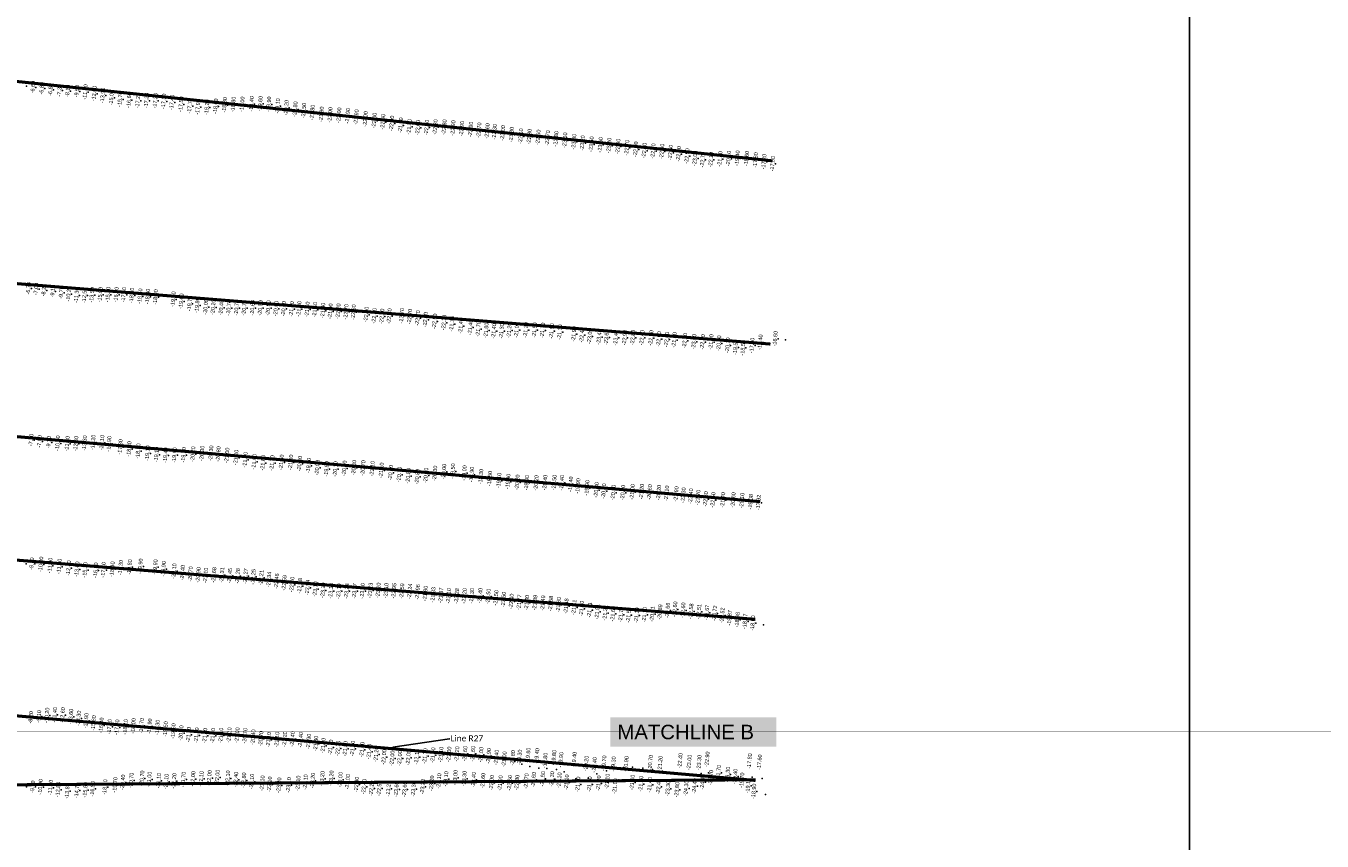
# Model space of a CAD drawing. Header units: feet. Extents: x 850675 to 1077306, y 463961 to 606658.
# Tile 75 of 77: x 946158 to 950437, y 589258 to 591950. Entities that reach past the tile are written whole.
import ezdxf
from ezdxf import colors
from ezdxf.entities.mleader import LeaderData, LeaderLine
from ezdxf.enums import TextEntityAlignment as Align
from ezdxf.math import Vec2, Vec3

# ---------------------------------------------------------------- set-up
doc = ezdxf.new("R2010")
doc.units = ezdxf.units.FT
doc.header["$MEASUREMENT"] = 0
doc.header["$XCLIPFRAME"] = 0
doc.header["$PDSIZE"] = 100
doc.linetypes.add('DASHED', pattern=[0.75, 0.5, -0.25])
for name, color, linetype in [('ELEV8', 7, 'Continuous'), ('MATCHLINE', 7, 'DASHED'), ('Plan', 150, 'Continuous'), ('POINTS8', 7, 'Continuous'), ('TB VIEWPORT', 7, 'Continuous'), ('Text', 255, 'Continuous')]:
    doc.layers.add(name, color=color, linetype=linetype)
doc.layers.add('MrSID', color=251, linetype='Continuous', transparency=0.2)
doc.styles.add('Legend', font='calibri.ttf')
doc.styles.add('MM-STANDARD', font='txt', dxfattribs={"height": 1})
doc.styles.get("Standard").update_dxf_attribs({"font": 'simplex.shx'})
picture_1 = doc.add_image_def('image7.sid', size_in_pixel=(6310, 6971))
picture_2 = doc.add_image_def('image11.jpg', size_in_pixel=(1570, 944))

msp = doc.modelspace()

# ---------------------------------------------------------------- linework, layer by layer
at = {"layer": 'MATCHLINE', "color": 1, "const_width": 1, "flags": 128}
msp.add_lwpolyline([(963828.314, 589618.3068), (899094.3378, 589618.3068)], dxfattribs=at)
at = {"layer": 'Plan', "const_width": 10}
for points in [[(945620.83, 591820.2), (948623.0701, 591504.6486)], [(945625.51, 591139.41), (948616.208, 590899.4368)], [(945592.69, 590640.48), (948581.9725, 590378.9511)], [(945565.76, 590230.86), (948566.1122, 589990.1121)], [(945566.5, 589720.46), (948566.8965, 589457.9587)], [(945566.92, 589440.04), (948566.8931, 589460.2307)]]:
    msp.add_lwpolyline(points, dxfattribs=at)
at = {"layer": 'POINTS8', "color": 250, "linetype": 'Continuous', "lineweight": 0, "transparency": 33554687}
for p in [(946159.67, 591751.16, -6.3), (946190.99, 591747.35, -6.6), (946219.95, 591743.27, -6.8), (946248.97, 591739.37, -6.8), (946278.61, 591736.79, -7.3), (946305.38, 591735.11, -8.1), (946335.83, 591734.16, -9.5), (946363.54, 591731.5, -11), (946392.92, 591726.44, -12.6), (946421.07, 591720.05, -13.9), (946450.12, 591712.61, -15), (946478.33, 591707.57, -15.7), (946507.94, 591704.54, -16.6), (946537.03, 591702.86, -17.2), (946565.42, 591703.21, -17.2), (946594.6, 591702.51, -17.2), (946622.48, 591700.58, -17.3), (946649.59, 591696.91, -17.4), (946679.64, 591691.03, -17.5), (946708.53, 591685.58, -17.7), (946735.58, 591681.87, -17.9), (946764.81, 591681.31, -18.2), (946793.95, 591684.35, -18.6), (946823.4, 591688.8, -18.8), (946852.12, 591690.46, -18.8), (946881.47, 591690.85, -19), (946912.27, 591692.23, -19.4), (946941.11, 591692.95, -19.6), (946969.36, 591690.92, -19.9), (946998.55, 591684.89, -20.1), (947027.38, 591679.7, -20.2), (947056.48, 591674.76, -20.8), (947084.97, 591670.14, -21.5), (947113.28, 591663.92, -21.8), (947143.19, 591657.71, -21.9), (947171.92, 591655.74, -22), (947201.39, 591654.77, -22), (947229.9, 591652.79, -21.9), (947258.33, 591648.54, -21.9), (947288.41, 591642.35, -22), (947317.73, 591637.25, -22), (947346.19, 591632.89, -22), (947375.31, 591627.91, -22), (947404.57, 591621.71, -21.9), (947433.01, 591616.5, -21.9), (947461.51, 591613.94, -22), (947490.38, 591614.27, -22.1), (947519.13, 591615.57, -22.3), (947548.89, 591615.39, -22.8), (947577.9, 591612.49, -22.9), (947606.51, 591610.16, -22.9), (947635.89, 591607.93, -22.9), (947663.35, 591605.33, -22.7), (947690.66, 591602.81, -22.6), (947714.68, 591599.96, -22.3), (947741.89, 591596.01, -22), (947770.54, 591590.71, -21.8), (947801.48, 591585.58, -22.1), (947829.49, 591584.16, -22.3), (947858.79, 591581.69, -22.5), (947889.75, 591579.31, -22.7), (947917.95, 591576.77, -22.8), (947947.04, 591572.26, -23.1), (947976.89, 591566.96, -23.3), (948005.02, 591562.68, -23.2), (948034.51, 591559.17, -23.5), (948064.16, 591557, -23.6), (948092.89, 591554.62, -23.2), (948122.25, 591551.59, -22.9), (948151.82, 591547.19, -22.7), (948180.98, 591542.34, -22.9), (948209.17, 591538.19, -22.9), (948238.44, 591536.37, -22.7), (948267.32, 591535.12, -22.4), (948295.62, 591531.67, -22.5), (948322.46, 591526.93, -22.6), (948350.39, 591519.92, -22.9), (948376.89, 591512, -23), (948401.99, 591507.61, -22.7), (948429.28, 591508.21, -22.1), (948459.28, 591510.44, -21.1), (948487.78, 591511.77, -20.1), (948516.42, 591512.76, -19.4), (948547.11, 591511.48, -18.6), (948576.33, 591506.75, -17.8), (948604.57, 591501.27, -17.2), (948633.12, 591494.45, -17), (946175.95, 591082.88, -6.7), (946201.35, 591080.54, -7), (946226.7465, 591076.75, -8.2055), (946255.82, 591073.38, -9.1), (946283.98, 591068.93, -9.7), (946308.46, 591064.73, -10.2), (946334.9, 591059.83, -11.3), (946360.85, 591059.5, -12.5), (946385.45, 591061.09, -13.5), (946412.8, 591062.03, -15), (946438.58, 591062.39, -15.9), (946465.55, 591062.02, -16.7), (946490.42, 591061.77, -17.5), (946516.96, 591059.44, -18.3), (946544.07, 591057, -18.7), (946569.49, 591055.88, -18.8), (946595.23, 591054.25, -18.9), (946653.94, 591047.21, -19.6), (946680.34, 591040.39, -19.6), (946708.16, 591032.81, -19.7), (946733.1, 591026.99, -19.8), (946761.25, 591021.45, -20), (946785.68, 591020.32, -20.2), (946812.11, 591018.74, -20.4), (946837.21, 591018.55, -20.7), (946862.83, 591018.54, -20.7), (946888.07, 591018.16, -20.7), (946915.48, 591018.43, -20.6), (946941.41, 591018.13, -20.5), (946967.62, 591017.7, -20.5), (946993.15, 591016.29, -20.6), (947018.42, 591015.87, -20.8), (947044.5, 591014.72, -21.2), (947069.25, 591015.2, -21.3), (947096.34, 591013.49, -21.4), (947121.31, 591012.18, -21.5), (947147.84, 591009.72, -21.8), (947172.74, 591007.29, -21.9), (947198.49, 591007.38, -22.2), (947224.59, 591005.47, -22.7), (947248.99, 591004.33, -22.8), (947291.2, 590996.55, -22.6), (947317.72, 590992.11, -22.5), (947342.87, 590990.35, -22.3), (947367.37, 590991.38, -22.3), (947408.51, 590992.18, -22.7), (947434.73, 590989.54, -22.7), (947460.94, 590984.75, -22.7), (947486.57, 590979.61, -22.4), (947517.07, 590974.07, -22.5), (947547.95, 590969.88, -22.1), (947573.73, 590965.69, -21.7), (947603.6, 590958.75, -21.4), (947634.96, 590953.7, -21.4), (947661.09, 590948.65, -21.7), (947687.18, 590944, -21.8), (947763.33, 590944.19, -21.2), (947788.01, 590945.19, -21), (947817.82, 590945.41, -21.2), (947846.75, 590945.02, -21.5), (947873.25, 590944.17, -21.7), (947712.44, 590942.04, -21.4), (947738.11, 590941.76, -21.3), (947903.32, 590941.76, -21.6), (947930.07, 590938.5, -21.3), (947976.6, 590932.05, -21.9), (948003.41, 590928.6, -22.4), (948028.96, 590924.4, -23), (948059.95, 590922.14, -23.4), (948084.61, 590921.03, -23.6), (948115.35, 590919.52, -23.4), (948144.55, 590919.9, -22.9), (948171.33, 590920.34, -22.8), (948201.74, 590919.82, -22.4), (948231.43, 590919.12, -22.1), (948257.16, 590915.52, -22), (948283.15, 590914.04, -22), (948308.29, 590912.56, -21.9), (948343, 590909.91, -22.7), (948373, 590906.78, -23), (948401.64, 590905.68, -22.8), (948429.85, 590905.76, -21.9), (948455.49, 590901.69, -20.9), (948592.26, 590904.94, -16.4), (948641.72, 590916.59, -16.6), (948665.79, 590913.06, -16.5), (948484.64, 590895.15, -20.1), (948510.53, 590888.2, -19.5), (948535.25, 590886.49, -18.5), (948565.06, 590894.19, -17.3), (946184.92, 590581.9, -7.3), (946212.42, 590577.18, -7.9), (946242.8, 590574.79, -9.3), (946272.52, 590571.39, -10.4), (946303.93, 590569.81, -11.6), (946332.47, 590569.84, -12.5), (946361.14, 590571.69, -13.3), (946389.28, 590573.92, -14.2), (946418.31, 590572.99, -15.1), (946442.1, 590569.37, -15.9), (946478.86, 590559.08, -17.3), (946508.19, 590552.3, -18.3), (946537.98, 590545.31, -18.8), (946568.79, 590538.44, -19.1), (946598.59, 590533.75, -19.1), (946628.21, 590531.73, -19.4), (946657.84, 590532.22, -19.6), (946688.13, 590532.67, -19.7), (946718.84, 590535.32, -20.2), (946748.97, 590537.68, -20.3), (946778.39, 590538.32, -20.3), (946802.89, 590535.71, -20.8), (946831.44, 590531.18, -21), (946861.33, 590524.2, -21.2), (946891.41, 590516.55, -21.4), (946921.07, 590509.93, -21.6), (946950.16, 590506.46, -21.6), (946980.28, 590506.04, -21.7), (947011.02, 590508.33, -21.5), (947041.81, 590508.27, -21.3), (947071.27, 590503.97, -20.5), (947100.76, 590497.55, -19.7), (947129.7, 590490.66, -20), (947160.04, 590486.42, -19.9), (947189.21, 590486.14, -20.1), (947218.96, 590488.48, -20), (947250.24, 590490.56, -20.6), (947280.68, 590489.5, -20.7), (947311.14, 590487.07, -21.1), (947341.19, 590481.81, -21.1), (947371.6, 590474.25, -20.9), (947547.5, 590477.74, -20), (947576.94, 590478.97, -19.5), (947615.14, 590472.87, -19), (947399.97, 590468.02, -20.7), (947429.74, 590463.43, -20.8), (947459.71, 590460.97, -20.8), (947488.08, 590464.93, -20.5), (947517.64, 590471.76, -20.3), (947639.31, 590467.99, -18.9), (947669.69, 590461.05, -18.3), (947698.91, 590454.49, -18.5), (947729.24, 590448.06, -19.1), (947759.16, 590444.79, -19.4), (947789.93, 590442.28, -20.2), (947820.92, 590440.72, -19.9), (947852.14, 590440.08, -20.2), (947881.5, 590441.17, -20.4), (947911.79, 590441.46, -20.5), (947936.9, 590440.57, -20.4), (947966.18, 590435.76, -19.4), (947990.32, 590430.09, -19.9), (948020.21, 590424.01, -19.9), (948050.89, 590417.21, -20.3), (948075.39, 590413.29, -20.1), (948106.8, 590408.5, -20.3), (948138.33, 590408.27, -20.7), (948169.73, 590410.57, -21), (948200.57, 590411.58, -21.2), (948226.95, 590410.11, -20.6), (948256.9, 590408.23, -20.2), (948282.69, 590405.93, -21.1), (948314.49, 590403.55, -21.9), (948338.36, 590399.84, -22.3), (948362.8, 590396.55, -22.4), (948386.94, 590392.12, -22.7), (948411.68, 590386.96, -22.6), (948436.18, 590384.08, -22.5), (948468.61, 590383.96, -21.4), (948502.8, 590383.88, -20.6), (948531.65, 590381.96, -20.1), (948560.3203, 590377.7989, -19.0769), (948586.2633, 590375.4405, -17.9169), (946158.68, 590173.59, -8.3), (946186.79, 590173.35, -9.1), (946216.85, 590171.33, -10), (946247.11, 590167.39, -11), (946277.63, 590164.05, -11.7), (946308.21, 590158.82, -12.4), (946335.93, 590155.23, -13.6), (946362.74, 590153.01, -15.1), (946397.84, 590151.82, -16.3), (946423.27, 590152.89, -17.4), (946452.45, 590155.37, -18.4), (946480.11, 590160.4, -19.3), (946509.69, 590162.23, -19.8), (946545.53, 590164.82, -19.9), (946594.34, 590162.22, -19.9), (946621.95, 590156.27, -19.9), (946656.7, 590148.88, -20.1), (946684.22, 590143.74, -20.4), (946710.68, 590139.03, -20.7), (946736.5862, 590136.3707, -20.9), (946760.88, 590134.64, -21.1), (946788.4724, 590136.3366, -21.6808), (946814.5147, 590135.7038, -22.308), (946840.4463, 590133.7707, -22.4502), (946866.486, 590133.0374, -22.2835), (946892.5269, 590132.3484, -22.2656), (946918.4565, 590130.0493, -22.255), (946944.302, 590126.8969, -22.2124), (946969.7426, 590121.2956, -22.3378), (946995.1833, 590115.6942, -22.4632), (947020.624, 590110.0929, -22.5887), (947046.094, 590104.6443, -22.7), (947071.7783, 590100.298, -22.783), (947097.2251, 590094.7365, -22.9443), (947122.7253, 590089.4256, -23.1), (947148.4779, 590085.5425, -23.1), (947174.4417, 590083.6964, -23.1335), (947200.473, 590082.7094, -23.1903), (947226.5184, 590082.7879, -23.231), (947252.5667, 590083.087, -23.2684), (947278.6047, 590083.6313, -23.3), (947304.6115, 590084.9022, -23.2291), (947330.6581, 590085.3177, -23.1), (947356.6923, 590084.4669, -23.1), (947382.7314, 590083.7283, -22.9456), (947408.7659, 590082.8285, -22.5908), (947434.8003, 590081.9286, -22.236), (947460.7099, 590079.8295, -21.9551), (947486.3115, 590075.0246, -21.9), (947511.9632, 590070.6057, -21.832), (947537.9458, 590068.7895, -21.8687), (947563.22, 590067.23, -22.1), (947589.9912, 590066.8152, -22.276), (947615.05, 590067.24, -22.2), (947639.64, 590067.37, -22.3), (947667.07, 590067.92, -22.4), (947694.0144, 590065.1917, -22.5), (947719.6568, 590060.6587, -22.5), (947744.39, 590055.04, -22.5), (947770.392, 590048.8892, -22.3989), (947796.2282, 590045.8654, -21.7678), (947821.2, 590044.74, -21.4), (947848.3028, 590044.6905, -21.395), (947874.3126, 590043.2698, -21.4902), (947900.3209, 590041.7961, -21.5837), (947926.0402, 590037.8229, -21.6), (947951.6837, 590033.2478, -21.4844), (947977.4175, 590029.2013, -21.4138), (948002.1, 590025.33, -21.3), (948028.7735, 590020.4589, -21.1124), (948054.2126, 590014.854, -21.0067), (948079.952, 590010.8818, -21.3077), (948105.8236, 590007.8636, -21.6617), (948131.7625, 590005.4708, -21.774), (948157.7667, 590004.0055, -21.5277), (948183.7966, 590003.3229, -21.1904), (948209.8041, 590004.8113, -21.1023), (948235.7745, 590006.8447, -20.91), (948260.9171, 590013.5129, -20.8945), (948286.291, 590019.0886, -21.6611), (948310.62, 590023.12, -22.6), (948337.4, 590019.74, -22.6), (948363.6606, 590016.3242, -22.5799), (948389.6508, 590014.5591, -22.5085), (948415.5948, 590012.2219, -21.6663), (948441.5327, 590009.8078, -20.7206), (948466.5953, 590002.9205, -20.516), (948491.1444, 589994.223, -19.8727), (948516.4944, 589988.3131, -18.9801), (948541.9382, 589982.7262, -18.0725), (948567.4144, 589977.2892, -18), (948592.9466, 589972.1297, -18.1265), (946158.4, 589666.04, -8.1), (946183.69, 589665.59, -8.2), (946210.55, 589668.98, -9.1), (946237.04, 589672.36, -10.2), (946262.54, 589674.34, -11.4), (946288.67, 589673.62, -12.6), (946315.91, 589668.5, -13.6), (946341.14, 589662.43, -14.3), (946366.15, 589654.75, -14.9), (946390.63, 589647.04, -15.8), (946416.46, 589639.66, -16.4), (946443.14, 589634.8, -17.2), (946468.2, 589633.27, -17.7), (946495.8, 589634.63, -18.1), (946522.24, 589637.36, -18), (946549.19, 589638.27, -17.7), (946575.87, 589636.39, -17.9), (946601.59, 589632.57, -18.3), (946628.2, 589627.27, -19.5), (946654.29, 589620.71, -19.6), (946679.85, 589613.99, -20), (946704.7, 589608.82, -21.1), (946730.7, 589606.79, -21.2), (946758.3, 589605.42, -21.2), (946784.48, 589605.18, -21), (946811.15, 589606.11, -21.1), (946838.56, 589607.22, -21.1), (946865.03, 589607.16, -21), (946890.66, 589604.87, -20.7), (946917.72, 589600.31, -20.4), (946943.39, 589595.6, -20.7), (946968.57, 589592.15, -21.1), (946996.26, 589591.82, -21.1), (947022.12, 589593.88, -21.2), (947047.34, 589594.44, -21.4), (947074.57, 589591.58, -21.4), (947100.78, 589586.12, -21.9), (947124.69, 589579.36, -21.8), (947148.92, 589572.45, -21.7), (947173.43, 589566.78, -21.7), (947197.76, 589563.1, -22.1), (947222.13, 589562.43, -21.8), (947246.27, 589562.94, -21.5), (947277, 589559.47, -21.5), (947300.52, 589552.95, -21.4), (947324.07, 589543.64, -21.2), (947349.8, 589534.87, -22), (947401.94, 589531.02, -22), (947430.25, 589532.44, -22), (947458.02, 589535.43, -22.1), (947485.33, 589538.1, -21.7), (947511.44, 589540.99, -21.2), (947538.03, 589542.95, -21.1), (947564.49, 589543.63, -21), (947590.62, 589544.51, -21.2), (947617.12, 589545.62, -21.6), (947643.33, 589545.48, -21.6), (947670.07, 589542.52, -22), (947695.51, 589538.47, -21.9), (947720.79, 589533.44, -21.4), (947376.67, 589530.41, -22), (947746.97, 589527.72, -21), (947771.68, 589520.46, -20.8), (947794.98, 589512.12, -20.3), (947821.05, 589503.62, -19.8), (947851.01, 589498.07, -19.4), (947877.3, 589497.29, -19.8), (947909.29, 589494.42, -19.8), (948074.74, 589490.12, -19.7), (948104.81, 589497.25, -19.3), (948130.9, 589500.54, -18.9), (948161.05, 589501.53, -19.4), (948194.19, 589499.11, -19.6), (948226.72, 589493.97, -20.7), (948259.19, 589488.84, -21.2), (946487.21, 589451.32, -20.4), (946515.12, 589457.53, -20.7), (946550.74, 589464.6, -20.7), (946574.77, 589460.84, -21), (946605.77, 589456.36, -21.1), (946630.68, 589453.95, -21.1), (946656.55, 589455.96, -21.2), (946687.4, 589460.68, -21.7), (946719.09, 589462.52, -22), (946746.31, 589462.84, -22.1), (946773.3, 589465.58, -22), (946799.36, 589467.41, -22), (946834.01, 589464.8, -22.1), (946860.73, 589460.45, -22.4), (946886.9, 589458.16, -22.8), (946913.15, 589453.83, -23.1), (946948.03, 589448.26, -23.1), (947066.15, 589447.84, -23.1), (947090.32, 589452.03, -23.1), (947114.15, 589457.11, -23.2), (947145.61, 589463.14, -23.2), (947175.58, 589464.7, -23.2), (947205.45, 589459.77, -23), (947229.82, 589453.06, -23), (947507.42, 589448.12, -23.2), (947531.02, 589455.69, -23.1), (947554.37, 589462.24, -23.1), (947585.22, 589466.66, -23), (947614.54, 589463.48, -23.3), (947645.53, 589459.61, -23.4), (947676.4, 589456.95, -22.6), (947704.9, 589450.18, -22), (947733.78, 589448.71, -21.9), (947764.76, 589449.39, -22.5), (947788.8, 589450.38, -22.3), (947819.83, 589455.41, -21.7), (947843.64, 589459.97, -21.6), (947873.74, 589462.92, -21.5), (947903.98, 589462.24, -21.3), (947928.4, 589458.26, -21.1), (947934.51, 589486.18, -19.9), (947952.69, 589451.5, -21.1), (947973.92, 589463.15, -19.4), (948014.1, 589465.85, -20.2), (948042.42, 589479.81, -20.4), (948058.42, 589448.18, -21.2), (948086.95, 589454.24, -21.1), (948115.55, 589460.08, -21), (948142.08, 589458.36, -20.9), (948169.67, 589450.93, -21), (948198.05, 589446.2, -21.2), (948291.5, 589482.77, -22.3), (948323.01, 589476.08, -22.4), (948354.83, 589475.68, -23), (948387.02, 589480.56, -23.3), (948401.55, 589452.74, -24.4), (948411.05, 589483.18, -22.9), (948428.87, 589466.88, -23.7), (948454.49, 589482.94, -21.7), (948484.63, 589477.21, -21.3), (948509.16, 589470.55, -20.4), (948531.76, 589457.95, -19.7), (948555.47, 589468.54, -17.8), (948588.38, 589464.67, -17.6), (946159.94, 589437.29, -9.4), (946189.66, 589436.6, -9.9), (946215.35, 589436.11, -10.9), (946248.58, 589433.72, -11.9), (946273.68, 589427.53, -12.8), (946304.09, 589422.31, -13.8), (946335.54, 589424.33, -14.7), (946363.52, 589426.39, -15.6), (946387.55, 589429.8, -16.5), (946428.35, 589435.47, -18.6), (946461.72, 589442.81, -19.7), (946971.83, 589444.87, -23.1), (947003.12, 589441.63, -23.2), (947035.09, 589442.53, -23.1), (947259.11, 589444.1, -22.8), (947283.7, 589437.26, -22.4), (947308.62, 589431.41, -22.2), (947334.41, 589431.24, -22.5), (947364.59, 589429.83, -23.2), (947390.82, 589428.24, -23.6), (947418.06, 589428.07, -23.6), (947447.26, 589429.04, -23.3), (947477.38, 589436.73, -23.2), (947989.95, 589444.59, -21.1), (948028.71, 589445.09, -21.3), (948227.38, 589443.03, -21.4), (948256.4, 589436.78, -22.4), (948287.1, 589430.59, -23.3), (948317.28, 589426.7, -23.8), (948347.36, 589431.37, -24.3), (948374.92, 589439.08, -24.4), (948551.97, 589439.97, -19.1), (948570.99, 589421.33, -18.9), (948599.56, 589411.39, -19.2)]:
    msp.add_point(p, dxfattribs=at)

# ---------------------------------------------------------------- texts
at = {"layer": 'ELEV8', "color": 18, "true_color": 0x000000, "transparency": 33554687, "style": 'MM-STANDARD'}
for s, p in [('-6.60', (946190.99, 591747.35, -6.6)), ('-6.80', (946219.95, 591743.27, -6.8)), ('-6.80', (946248.97, 591739.37, -6.8)), ('-7.30', (946278.61, 591736.79, -7.3)), ('-11.00', (946363.54, 591731.5, -11)), ('-8.10', (946305.38, 591735.11, -8.1)), ('-9.50', (946335.83, 591734.16, -9.5)), ('-12.60', (946392.92, 591726.44, -12.6)), ('-13.90', (946421.07, 591720.05, -13.9)), ('-15.00', (946450.12, 591712.61, -15)), ('-15.70', (946478.33, 591707.57, -15.7)), ('-16.60', (946507.94, 591704.54, -16.6)), ('-17.20', (946537.03, 591702.86, -17.2)), ('-17.20', (946565.42, 591703.21, -17.2)), ('-17.20', (946594.6, 591702.51, -17.2)), ('-17.30', (946622.48, 591700.58, -17.3)), ('-17.40', (946649.59, 591696.91, -17.4)), ('-17.50', (946679.64, 591691.03, -17.5)), ('-18.80', (946823.4, 591688.8, -18.8)), ('-18.80', (946852.12, 591690.46, -18.8)), ('-19.00', (946881.47, 591690.85, -19)), ('-19.40', (946912.27, 591692.23, -19.4)), ('-19.60', (946941.11, 591692.95, -19.6)), ('-19.90', (946969.36, 591690.92, -19.9)), ('-17.70', (946708.53, 591685.58, -17.7)), ('-17.90', (946735.58, 591681.87, -17.9)), ('-18.20', (946764.81, 591681.31, -18.2)), ('-18.60', (946793.95, 591684.35, -18.6)), ('-20.10', (946998.55, 591684.89, -20.1)), ('-20.20', (947027.38, 591679.7, -20.2)), ('-20.80', (947056.48, 591674.76, -20.8)), ('-21.50', (947084.97, 591670.14, -21.5)), ('-21.80', (947113.28, 591663.92, -21.8)), ('-21.90', (947143.19, 591657.71, -21.9)), ('-22.00', (947171.92, 591655.74, -22)), ('-22.00', (947201.39, 591654.77, -22)), ('-21.90', (947229.9, 591652.79, -21.9)), ('-21.90', (947258.33, 591648.54, -21.9)), ('-22.00', (947288.41, 591642.35, -22)), ('-22.00', (947317.73, 591637.25, -22)), ('-22.00', (947346.19, 591632.89, -22)), ('-22.00', (947375.31, 591627.91, -22)), ('-21.90', (947404.57, 591621.71, -21.9)), ('-21.90', (947433.01, 591616.5, -21.9)), ('-22.00', (947461.51, 591613.94, -22)), ('-22.10', (947490.38, 591614.27, -22.1)), ('-22.30', (947519.13, 591615.57, -22.3)), ('-22.80', (947548.89, 591615.39, -22.8)), ('-22.90', (947577.9, 591612.49, -22.9)), ('-22.90', (947606.51, 591610.16, -22.9)), ('-22.90', (947635.89, 591607.93, -22.9)), ('-22.70', (947663.35, 591605.33, -22.7)), ('-22.60', (947690.66, 591602.81, -22.6)), ('-22.30', (947714.68, 591599.96, -22.3)), ('-22.00', (947741.89, 591596.01, -22)), ('-21.80', (947770.54, 591590.71, -21.8)), ('-22.10', (947801.48, 591585.58, -22.1)), ('-22.30', (947829.49, 591584.16, -22.3)), ('-22.50', (947858.79, 591581.69, -22.5)), ('-22.70', (947889.75, 591579.31, -22.7)), ('-22.80', (947917.95, 591576.77, -22.8)), ('-23.10', (947947.04, 591572.26, -23.1)), ('-23.30', (947976.89, 591566.96, -23.3)), ('-23.20', (948005.02, 591562.68, -23.2)), ('-23.50', (948034.51, 591559.17, -23.5)), ('-23.60', (948064.16, 591557, -23.6)), ('-23.20', (948092.89, 591554.62, -23.2)), ('-22.90', (948122.25, 591551.59, -22.9)), ('-22.70', (948151.82, 591547.19, -22.7)), ('-22.90', (948180.98, 591542.34, -22.9)), ('-22.90', (948209.17, 591538.19, -22.9)), ('-22.70', (948238.44, 591536.37, -22.7)), ('-22.40', (948267.32, 591535.12, -22.4)), ('-22.50', (948295.62, 591531.67, -22.5)), ('-22.60', (948322.46, 591526.93, -22.6)), ('-22.90', (948350.39, 591519.92, -22.9)), ('-23.00', (948376.89, 591512, -23)), ('-22.70', (948401.99, 591507.61, -22.7)), ('-22.10', (948429.28, 591508.21, -22.1)), ('-21.10', (948459.28, 591510.44, -21.1)), ('-20.10', (948487.78, 591511.77, -20.1)), ('-19.40', (948516.42, 591512.76, -19.4)), ('-18.60', (948547.11, 591511.48, -18.6)), ('-17.80', (948576.33, 591506.75, -17.8)), ('-17.20', (948604.57, 591501.27, -17.2)), ('-17.00', (948633.12, 591494.45, -17)), ('-6.70', (946175.95, 591082.88, -6.7)), ('-7.00', (946201.35, 591080.54, -7)), ('-8.21', (946226.7465, 591076.75, -8.2055)), ('-9.10', (946255.82, 591073.38, -9.1)), ('-9.70', (946283.98, 591068.93, -9.7)), ('-10.20', (946308.46, 591064.73, -10.2)), ('-11.30', (946334.9, 591059.83, -11.3)), ('-12.50', (946360.85, 591059.5, -12.5)), ('-13.50', (946385.45, 591061.09, -13.5)), ('-15.00', (946412.8, 591062.03, -15)), ('-15.90', (946438.58, 591062.39, -15.9)), ('-16.70', (946465.55, 591062.02, -16.7)), ('-17.50', (946490.42, 591061.77, -17.5)), ('-18.30', (946516.96, 591059.44, -18.3)), ('-18.70', (946544.07, 591057, -18.7)), ('-18.80', (946569.49, 591055.88, -18.8)), ('-18.90', (946595.23, 591054.25, -18.9)), ('-19.60', (946653.94, 591047.21, -19.6)), ('-19.60', (946680.34, 591040.39, -19.6)), ('-19.70', (946708.16, 591032.81, -19.7)), ('-19.80', (946733.1, 591026.99, -19.8)), ('-20.00', (946761.25, 591021.45, -20)), ('-20.20', (946785.68, 591020.32, -20.2)), ('-20.40', (946812.11, 591018.74, -20.4)), ('-20.70', (946837.21, 591018.55, -20.7)), ('-20.70', (946862.83, 591018.54, -20.7)), ('-20.70', (946888.07, 591018.16, -20.7)), ('-20.60', (946915.48, 591018.43, -20.6)), ('-20.50', (946941.41, 591018.13, -20.5)), ('-20.50', (946967.62, 591017.7, -20.5)), ('-20.60', (946993.15, 591016.29, -20.6)), ('-20.80', (947018.42, 591015.87, -20.8)), ('-21.20', (947044.5, 591014.72, -21.2)), ('-21.30', (947069.25, 591015.2, -21.3)), ('-21.40', (947096.34, 591013.49, -21.4)), ('-21.50', (947121.31, 591012.18, -21.5)), ('-21.80', (947147.84, 591009.72, -21.8)), ('-21.90', (947172.74, 591007.29, -21.9)), ('-22.20', (947198.49, 591007.38, -22.2)), ('-22.70', (947224.59, 591005.47, -22.7)), ('-22.80', (947248.99, 591004.33, -22.8)), ('-22.60', (947291.2, 590996.55, -22.6)), ('-22.50', (947317.72, 590992.11, -22.5)), ('-22.30', (947342.87, 590990.35, -22.3)), ('-22.30', (947367.37, 590991.38, -22.3)), ('-22.70', (947408.51, 590992.18, -22.7)), ('-22.70', (947434.73, 590989.54, -22.7)), ('-22.70', (947460.94, 590984.75, -22.7)), ('-22.40', (947486.57, 590979.61, -22.4)), ('-22.50', (947517.07, 590974.07, -22.5)), ('-22.10', (947547.95, 590969.88, -22.1)), ('-21.70', (947573.73, 590965.69, -21.7)), ('-21.40', (947603.6, 590958.75, -21.4)), ('-21.40', (947634.96, 590953.7, -21.4)), ('-21.70', (947661.09, 590948.65, -21.7)), ('-21.80', (947687.18, 590944, -21.8)), ('-21.40', (947712.44, 590942.04, -21.4)), ('-21.30', (947738.11, 590941.76, -21.3)), ('-21.20', (947763.33, 590944.19, -21.2)), ('-21.00', (947788.01, 590945.19, -21)), ('-21.20', (947817.82, 590945.41, -21.2)), ('-21.50', (947846.75, 590945.02, -21.5)), ('-21.70', (947873.25, 590944.17, -21.7)), ('-21.60', (947903.32, 590941.76, -21.6)), ('-21.30', (947930.07, 590938.5, -21.3)), ('-21.90', (947976.6, 590932.05, -21.9)), ('-22.40', (948003.41, 590928.6, -22.4)), ('-23.00', (948028.96, 590924.4, -23)), ('-23.40', (948059.95, 590922.14, -23.4)), ('-23.60', (948084.61, 590921.03, -23.6)), ('-23.40', (948115.35, 590919.52, -23.4)), ('-22.90', (948144.55, 590919.9, -22.9)), ('-22.80', (948171.33, 590920.34, -22.8)), ('-22.40', (948201.74, 590919.82, -22.4)), ('-22.10', (948231.43, 590919.12, -22.1)), ('-22.00', (948257.16, 590915.52, -22)), ('-22.00', (948283.15, 590914.04, -22)), ('-21.90', (948308.29, 590912.56, -21.9)), ('-22.70', (948343, 590909.91, -22.7)), ('-23.00', (948373, 590906.78, -23)), ('-22.80', (948401.64, 590905.68, -22.8)), ('-21.90', (948429.85, 590905.76, -21.9)), ('-20.90', (948455.49, 590901.69, -20.9)), ('-20.10', (948484.64, 590895.15, -20.1)), ('-19.50', (948510.53, 590888.2, -19.5)), ('-18.50', (948535.25, 590886.49, -18.5)), ('-17.30', (948565.06, 590894.19, -17.3)), ('-16.40', (948592.26, 590904.94, -16.4)), ('-16.60', (948641.72, 590916.59, -16.6)), ('-7.30', (946184.92, 590581.9, -7.3)), ('-7.90', (946212.42, 590577.18, -7.9)), ('-9.30', (946242.8, 590574.79, -9.3)), ('-10.40', (946272.52, 590571.39, -10.4)), ('-11.60', (946303.93, 590569.81, -11.6)), ('-12.50', (946332.47, 590569.84, -12.5)), ('-13.30', (946361.14, 590571.69, -13.3)), ('-14.20', (946389.28, 590573.92, -14.2)), ('-15.10', (946418.31, 590572.99, -15.1)), ('-15.90', (946442.1, 590569.37, -15.9)), ('-17.30', (946478.86, 590559.08, -17.3)), ('-18.30', (946508.19, 590552.3, -18.3)), ('-18.80', (946537.98, 590545.31, -18.8)), ('-19.10', (946568.79, 590538.44, -19.1)), ('-19.10', (946598.59, 590533.75, -19.1)), ('-19.70', (946688.13, 590532.67, -19.7)), ('-20.20', (946718.84, 590535.32, -20.2)), ('-20.30', (946748.97, 590537.68, -20.3)), ('-20.30', (946778.39, 590538.32, -20.3)), ('-20.80', (946802.89, 590535.71, -20.8)), ('-19.40', (946628.21, 590531.73, -19.4)), ('-19.60', (946657.84, 590532.22, -19.6)), ('-21.00', (946831.44, 590531.18, -21)), ('-21.20', (946861.33, 590524.2, -21.2)), ('-21.40', (946891.41, 590516.55, -21.4)), ('-21.60', (946921.07, 590509.93, -21.6)), ('-21.60', (946950.16, 590506.46, -21.6)), ('-21.70', (946980.28, 590506.04, -21.7)), ('-21.50', (947011.02, 590508.33, -21.5)), ('-21.30', (947041.81, 590508.27, -21.3)), ('-20.50', (947071.27, 590503.97, -20.5)), ('-19.70', (947100.76, 590497.55, -19.7)), ('-20.00', (947129.7, 590490.66, -20)), ('-20.60', (947250.24, 590490.56, -20.6)), ('-20.70', (947280.68, 590489.5, -20.7)), ('-19.90', (947160.04, 590486.42, -19.9)), ('-20.10', (947189.21, 590486.14, -20.1)), ('-20.00', (947218.96, 590488.48, -20)), ('-21.10', (947311.14, 590487.07, -21.1)), ('-21.10', (947341.19, 590481.81, -21.1)), ('-20.90', (947371.6, 590474.25, -20.9)), ('-20.70', (947399.97, 590468.02, -20.7)), ('-20.80', (947429.74, 590463.43, -20.8)), ('-20.80', (947459.71, 590460.97, -20.8)), ('-20.50', (947488.08, 590464.93, -20.5)), ('-20.30', (947517.64, 590471.76, -20.3)), ('-20.00', (947547.5, 590477.74, -20)), ('-19.50', (947576.94, 590478.97, -19.5)), ('-19.00', (947615.14, 590472.87, -19)), ('-18.90', (947639.31, 590467.99, -18.9)), ('-18.30', (947669.69, 590461.05, -18.3)), ('-18.50', (947698.91, 590454.49, -18.5)), ('-19.10', (947729.24, 590448.06, -19.1)), ('-19.40', (947759.16, 590444.79, -19.4)), ('-20.20', (947789.93, 590442.28, -20.2)), ('-19.90', (947820.92, 590440.72, -19.9)), ('-20.20', (947852.14, 590440.08, -20.2)), ('-20.40', (947881.5, 590441.17, -20.4)), ('-20.50', (947911.79, 590441.46, -20.5)), ('-20.40', (947936.9, 590440.57, -20.4)), ('-19.40', (947966.18, 590435.76, -19.4)), ('-19.90', (947990.32, 590430.09, -19.9)), ('-19.90', (948020.21, 590424.01, -19.9)), ('-20.30', (948050.89, 590417.21, -20.3)), ('-20.10', (948075.39, 590413.29, -20.1)), ('-20.30', (948106.8, 590408.5, -20.3)), ('-20.70', (948138.33, 590408.27, -20.7)), ('-21.00', (948169.73, 590410.57, -21)), ('-21.20', (948200.57, 590411.58, -21.2)), ('-20.60', (948226.95, 590410.11, -20.6)), ('-20.20', (948256.9, 590408.23, -20.2)), ('-21.10', (948282.69, 590405.93, -21.1)), ('-21.90', (948314.49, 590403.55, -21.9)), ('-22.30', (948338.36, 590399.84, -22.3)), ('-22.40', (948362.8, 590396.55, -22.4)), ('-22.70', (948386.94, 590392.12, -22.7)), ('-22.60', (948411.68, 590386.96, -22.6)), ('-22.50', (948436.18, 590384.08, -22.5)), ('-21.40', (948468.61, 590383.96, -21.4)), ('-20.60', (948502.8, 590383.88, -20.6)), ('-20.10', (948531.65, 590381.96, -20.1)), ('-19.08', (948560.3203, 590377.7989, -19.0769)), ('-17.92', (948586.2633, 590375.4405, -17.9169)), ('-9.10', (946186.79, 590173.35, -9.1)), ('-10.00', (946216.85, 590171.33, -10)), ('-11.00', (946247.11, 590167.39, -11)), ('-11.70', (946277.63, 590164.05, -11.7)), ('-12.40', (946308.21, 590158.82, -12.4)), ('-13.60', (946335.93, 590155.23, -13.6)), ('-15.10', (946362.74, 590153.01, -15.1)), ('-16.30', (946397.84, 590151.82, -16.3)), ('-17.40', (946423.27, 590152.89, -17.4)), ('-18.40', (946452.45, 590155.37, -18.4)), ('-19.30', (946480.11, 590160.4, -19.3)), ('-19.80', (946509.69, 590162.23, -19.8)), ('-19.90', (946545.53, 590164.82, -19.9)), ('-19.90', (946594.34, 590162.22, -19.9)), ('-19.90', (946621.95, 590156.27, -19.9)), ('-20.10', (946656.7, 590148.88, -20.1)), ('-20.40', (946684.22, 590143.74, -20.4)), ('-20.70', (946710.68, 590139.03, -20.7)), ('-20.90', (946736.5862, 590136.3707, -20.9)), ('-21.10', (946760.88, 590134.64, -21.1)), ('-21.68', (946788.4724, 590136.3366, -21.6808)), ('-22.31', (946814.5147, 590135.7038, -22.308)), ('-22.45', (946840.4463, 590133.7707, -22.4502)), ('-22.28', (946866.486, 590133.0374, -22.2835)), ('-22.27', (946892.5269, 590132.3484, -22.2656)), ('-22.25', (946918.4565, 590130.0493, -22.255)), ('-22.21', (946944.302, 590126.8969, -22.2124)), ('-22.34', (946969.7426, 590121.2956, -22.3378)), ('-22.46', (946995.1833, 590115.6942, -22.4632)), ('-22.59', (947020.624, 590110.0929, -22.5887)), ('-22.70', (947046.094, 590104.6443, -22.7)), ('-22.78', (947071.7783, 590100.298, -22.783)), ('-22.94', (947097.2251, 590094.7365, -22.9443)), ('-23.10', (947122.7253, 590089.4256, -23.1)), ('-23.10', (947148.4779, 590085.5425, -23.1)), ('-23.13', (947174.4417, 590083.6964, -23.1335)), ('-23.19', (947200.473, 590082.7094, -23.1903)), ('-23.23', (947226.5184, 590082.7879, -23.231)), ('-23.27', (947252.5667, 590083.087, -23.2684)), ('-23.30', (947278.6047, 590083.6313, -23.3)), ('-23.23', (947304.6115, 590084.9022, -23.2291)), ('-23.10', (947330.6581, 590085.3177, -23.1)), ('-23.10', (947356.6923, 590084.4669, -23.1)), ('-22.95', (947382.7314, 590083.7283, -22.9456)), ('-22.59', (947408.7659, 590082.8285, -22.5908)), ('-22.24', (947434.8003, 590081.9286, -22.236)), ('-21.96', (947460.7099, 590079.8295, -21.9551)), ('-21.90', (947486.3115, 590075.0246, -21.9)), ('-21.83', (947511.9632, 590070.6057, -21.832)), ('-21.87', (947537.9458, 590068.7895, -21.8687)), ('-22.10', (947563.22, 590067.23, -22.1)), ('-22.28', (947589.9912, 590066.8152, -22.276)), ('-22.20', (947615.05, 590067.24, -22.2)), ('-22.30', (947639.64, 590067.37, -22.3)), ('-22.40', (947667.07, 590067.92, -22.4)), ('-22.50', (947694.0144, 590065.1917, -22.5)), ('-22.50', (947719.6568, 590060.6587, -22.5)), ('-22.50', (947744.39, 590055.04, -22.5)), ('-22.40', (947770.392, 590048.8892, -22.3989)), ('-21.77', (947796.2282, 590045.8654, -21.7678)), ('-21.40', (947821.2, 590044.74, -21.4)), ('-21.39', (947848.3028, 590044.6905, -21.395)), ('-21.49', (947874.3126, 590043.2698, -21.4902)), ('-21.58', (947900.3209, 590041.7961, -21.5837)), ('-21.60', (947926.0402, 590037.8229, -21.6)), ('-21.48', (947951.6837, 590033.2478, -21.4844)), ('-21.41', (947977.4175, 590029.2013, -21.4138)), ('-21.30', (948002.1, 590025.33, -21.3)), ('-21.11', (948028.7735, 590020.4589, -21.1124)), ('-21.66', (948286.291, 590019.0886, -21.6611)), ('-22.60', (948310.62, 590023.12, -22.6)), ('-22.60', (948337.4, 590019.74, -22.6)), ('-21.01', (948054.2126, 590014.854, -21.0067)), ('-21.31', (948079.952, 590010.8818, -21.3077)), ('-21.66', (948105.8236, 590007.8636, -21.6617)), ('-21.77', (948131.7625, 590005.4708, -21.774)), ('-21.53', (948157.7667, 590004.0055, -21.5277)), ('-21.19', (948183.7966, 590003.3229, -21.1904)), ('-21.10', (948209.8041, 590004.8113, -21.1023)), ('-20.91', (948235.7745, 590006.8447, -20.91)), ('-20.89', (948260.9171, 590013.5129, -20.8945)), ('-22.58', (948363.6606, 590016.3242, -22.5799)), ('-22.51', (948389.6508, 590014.5591, -22.5085)), ('-21.67', (948415.5948, 590012.2219, -21.6663)), ('-20.72', (948441.5327, 590009.8078, -20.7206)), ('-20.52', (948466.5953, 590002.9205, -20.516)), ('-19.87', (948491.1444, 589994.223, -19.8727)), ('-18.98', (948516.4944, 589988.3131, -18.9801)), ('-18.07', (948541.9382, 589982.7262, -18.0725)), ('-18.00', (948567.4144, 589977.2892, -18)), ('-8.20', (946183.69, 589665.59, -8.2)), ('-9.10', (946210.55, 589668.98, -9.1)), ('-10.20', (946237.04, 589672.36, -10.2)), ('-11.40', (946262.54, 589674.34, -11.4)), ('-12.60', (946288.67, 589673.62, -12.6)), ('-13.60', (946315.91, 589668.5, -13.6)), ('-14.30', (946341.14, 589662.43, -14.3)), ('-14.90', (946366.15, 589654.75, -14.9)), ('-15.80', (946390.63, 589647.04, -15.8)), ('-16.40', (946416.46, 589639.66, -16.4)), ('-17.20', (946443.14, 589634.8, -17.2)), ('-18.10', (946495.8, 589634.63, -18.1)), ('-18.00', (946522.24, 589637.36, -18)), ('-17.70', (946549.19, 589638.27, -17.7)), ('-17.90', (946575.87, 589636.39, -17.9)), ('-17.70', (946468.2, 589633.27, -17.7)), ('-18.30', (946601.59, 589632.57, -18.3)), ('-19.50', (946628.2, 589627.27, -19.5)), ('-19.60', (946654.29, 589620.71, -19.6)), ('-20.00', (946679.85, 589613.99, -20)), ('-21.10', (946704.7, 589608.82, -21.1)), ('-21.20', (946730.7, 589606.79, -21.2)), ('-21.20', (946758.3, 589605.42, -21.2)), ('-21.00', (946784.48, 589605.18, -21)), ('-21.10', (946811.15, 589606.11, -21.1)), ('-21.10', (946838.56, 589607.22, -21.1)), ('-21.00', (946865.03, 589607.16, -21)), ('-20.70', (946890.66, 589604.87, -20.7)), ('-20.40', (946917.72, 589600.31, -20.4)), ('-20.70', (946943.39, 589595.6, -20.7)), ('-21.10', (946968.57, 589592.15, -21.1)), ('-21.10', (946996.26, 589591.82, -21.1)), ('-21.20', (947022.12, 589593.88, -21.2)), ('-21.40', (947047.34, 589594.44, -21.4)), ('-21.40', (947074.57, 589591.58, -21.4)), ('-21.90', (947100.78, 589586.12, -21.9)), ('-21.80', (947124.69, 589579.36, -21.8)), ('-21.70', (947148.92, 589572.45, -21.7)), ('-21.70', (947173.43, 589566.78, -21.7)), ('-22.10', (947197.76, 589563.1, -22.1)), ('-21.80', (947222.13, 589562.43, -21.8)), ('-21.50', (947246.27, 589562.94, -21.5)), ('-21.50', (947277, 589559.47, -21.5)), ('-21.40', (947300.52, 589552.95, -21.4)), ('-21.20', (947324.07, 589543.64, -21.2)), ('-22.00', (947349.8, 589534.87, -22)), ('-22.00', (947376.67, 589530.41, -22)), ('-22.00', (947401.94, 589531.02, -22)), ('-22.00', (947430.25, 589532.44, -22)), ('-22.10', (947458.02, 589535.43, -22.1)), ('-21.70', (947485.33, 589538.1, -21.7)), ('-21.20', (947511.44, 589540.99, -21.2)), ('-21.10', (947538.03, 589542.95, -21.1)), ('-21.00', (947564.49, 589543.63, -21)), ('-21.20', (947590.62, 589544.51, -21.2)), ('-21.60', (947617.12, 589545.62, -21.6)), ('-21.60', (947643.33, 589545.48, -21.6)), ('-22.00', (947670.07, 589542.52, -22)), ('-21.90', (947695.51, 589538.47, -21.9)), ('-21.40', (947720.79, 589533.44, -21.4)), ('-21.00', (947746.97, 589527.72, -21)), ('-20.80', (947775.0049, 589531.6754, -20.8)), ('-20.30', (947797.058, 589533.7205, -20.3)), ('-19.80', (947825.6226, 589540.1747, -19.8)), ('-19.40', (947854.7508, 589538.3632, -19.4)), ('-19.80', (947881.8726, 589523.46, -19.8)), ('-19.80', (947911.1087, 589532.3302, -19.8)), ('-19.90', (947934.25, 589525.6485, -19.9)), ('-19.40', (947978.1051, 589526.3061, -19.4)), ('-20.20', (948017.4482, 589513.5305, -20.2)), ('-20.40', (948044.5126, 589509.0879, -20.4)), ('-19.70', (948076.4138, 589514.3788, -19.7)), ('-19.30', (948107.3214, 589511.4704, -19.3)), ('-20.90', (948149.6396, 589512.0803, -20.9)), ('-20.70', (948229.6596, 589516.2134, -20.7)), ('-21.20', (948261.7094, 589513.1821, -21.2)), ('-22.40', (948327.6299, 589522.6655, -22.4)), ('-23.00', (948357.7696, 589516.8093, -23)), ('-23.30', (948390.3799, 589516.2334, -23.3)), ('-22.90', (948416.9293, 589527.2476, -22.9)), ('-17.80', (948556.7301, 589521.421, -17.8)), ('-17.60', (948589.6401, 589517.551, -17.6)), ('-20.70', (946550.74, 589464.6, -20.7)), ('-22.00', (946719.09, 589462.52, -22)), ('-22.10', (946746.31, 589462.84, -22.1)), ('-22.00', (946773.3, 589465.58, -22)), ('-22.00', (946799.36, 589467.41, -22)), ('-22.10', (946834.01, 589464.8, -22.1)), ('-23.20', (947145.61, 589463.14, -23.2)), ('-23.20', (947175.58, 589464.7, -23.2)), ('-23.00', (947585.22, 589466.66, -23)), ('-23.30', (947614.54, 589463.48, -23.3)), ('-21.50', (947873.74, 589462.92, -21.5)), ('-23.70', (948428.87, 589466.88, -23.7)), ('-21.70', (948454.49, 589482.94, -21.7)), ('-21.30', (948484.63, 589477.21, -21.3)), ('-20.40', (948509.16, 589470.55, -20.4)), ('-9.90', (946189.66, 589436.6, -9.9)), ('-10.90', (946215.35, 589436.11, -10.9)), ('-11.90', (946248.58, 589433.72, -11.9)), ('-12.80', (946273.68, 589427.53, -12.8)), ('-13.80', (946304.09, 589422.31, -13.8)), ('-14.70', (946335.54, 589424.33, -14.7)), ('-15.60', (946363.52, 589426.39, -15.6)), ('-16.50', (946387.55, 589429.8, -16.5)), ('-18.60', (946428.35, 589435.47, -18.6)), ('-19.70', (946461.72, 589442.81, -19.7)), ('-20.40', (946487.21, 589451.32, -20.4)), ('-20.70', (946515.12, 589457.53, -20.7)), ('-21.00', (946574.77, 589460.84, -21)), ('-21.10', (946605.77, 589456.36, -21.1)), ('-21.10', (946630.68, 589453.95, -21.1)), ('-21.20', (946656.55, 589455.96, -21.2)), ('-21.70', (946687.4, 589460.68, -21.7)), ('-22.40', (946860.73, 589460.45, -22.4)), ('-22.80', (946886.9, 589458.16, -22.8)), ('-23.10', (946913.15, 589453.83, -23.1)), ('-23.10', (946948.03, 589448.26, -23.1)), ('-23.10', (946971.83, 589444.87, -23.1)), ('-23.20', (947003.12, 589441.63, -23.2)), ('-23.10', (947035.09, 589442.53, -23.1)), ('-23.10', (947066.15, 589447.84, -23.1)), ('-23.10', (947090.32, 589452.03, -23.1)), ('-23.20', (947114.15, 589457.11, -23.2)), ('-23.00', (947205.45, 589459.77, -23)), ('-23.00', (947229.82, 589453.06, -23)), ('-22.80', (947259.11, 589444.1, -22.8)), ('-22.40', (947283.7, 589437.26, -22.4)), ('-22.20', (947308.62, 589431.41, -22.2)), ('-22.50', (947334.41, 589431.24, -22.5)), ('-23.20', (947364.59, 589429.83, -23.2)), ('-23.60', (947390.82, 589428.24, -23.6)), ('-23.60', (947418.06, 589428.07, -23.6)), ('-23.30', (947447.26, 589429.04, -23.3)), ('-23.20', (947477.38, 589436.73, -23.2)), ('-23.20', (947507.42, 589448.12, -23.2)), ('-23.10', (947531.02, 589455.69, -23.1)), ('-23.10', (947554.37, 589462.24, -23.1)), ('-23.40', (947645.53, 589459.61, -23.4)), ('-22.60', (947676.4, 589456.95, -22.6)), ('-22.00', (947704.9, 589450.18, -22)), ('-21.90', (947733.78, 589448.71, -21.9)), ('-22.50', (947764.76, 589449.39, -22.5)), ('-22.30', (947788.8, 589450.38, -22.3)), ('-21.70', (947819.83, 589455.41, -21.7)), ('-21.60', (947843.64, 589459.97, -21.6)), ('-21.30', (947903.98, 589462.24, -21.3)), ('-21.10', (947928.4, 589458.26, -21.1)), ('-21.10', (947952.69, 589451.5, -21.1)), ('-21.10', (947989.95, 589444.59, -21.1)), ('-21.30', (948028.71, 589445.09, -21.3)), ('-21.20', (948058.42, 589448.18, -21.2)), ('-21.10', (948086.95, 589454.24, -21.1)), ('-21.00', (948112.6198, 589438.7493, -21)), ('-21.00', (948169.67, 589450.93, -21)), ('-21.20', (948198.05, 589446.2, -21.2)), ('-21.40', (948227.38, 589443.03, -21.4)), ('-22.40', (948256.4, 589436.78, -22.4)), ('-23.30', (948287.1, 589430.59, -23.3)), ('-23.80', (948317.28, 589426.7, -23.8)), ('-24.30', (948347.36, 589431.37, -24.3)), ('-24.40', (948374.92, 589439.08, -24.4)), ('-24.40', (948401.55, 589452.74, -24.4)), ('-19.70', (948531.76, 589457.95, -19.7)), ('-19.10', (948551.97, 589439.97, -19.1)), ('-18.90', (948570.99, 589421.33, -18.9))]:
    msp.add_text(s, height=13, rotation=85, dxfattribs=at).set_placement(p, align=Align.BOTTOM_CENTER)
at = {"layer": 'MATCHLINE', "color": 1, "insert": (948110.8517, 589642.055), "char_height": 48, "attachment_point": 1, "bg_fill": 1, "box_fill_scale": 1.5, "bg_fill_color": 255, "bg_fill_transparency": 0}
msp.add_mtext_dynamic_manual_height_columns('{\\fArial|b0|i0|c0|p34;MATCHLINE B}', width=500.499458, gutter_width=1521.1859, heights=[0], dxfattribs=at)
at = {"layer": 'Text', "color": 18, "true_color": 0x000000, "style": 'Legend'}
msp.add_text('Line R27', height=20, dxfattribs=at).set_placement((947613.6602, 589597.1672), align=Align.MIDDLE_CENTER)

# ---------------------------------------------------------------- pictures from other files: only their frames are drawn
at = {"layer": 'MrSID'}
image = msp.add_image(picture_1, insert=(943561.8596, 583929.9536), size_in_units=(20702.0997, 22870.7349), dxfattribs=at)
image.set_boundary_path([(49.1084, 243.54986), (1961.845194, 6970.5)])
image = msp.add_image(picture_2, insert=(851552.7296, 463961.3689), size_in_units=(225757.9943, 135742.3864), rotation=0.370518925, dxfattribs=at)
image.dxf.flags = 7

# ---------------------------------------------------------------- leaders
at = {"layer": 'TB VIEWPORT', "color": 248}
ml = msp.add_multileader_mtext('Standard', dxfattribs=at)
ml.set_content('', color=248)
ml.set_leader_properties()
ml.build(insert=Vec2(0, 0))
ml.multileader.update_dxf_attribs({"text_right_attachment_type": 6, "dogleg_length": 0.36, "arrow_head_size": 10})
ctx = ml.context
ctx.base_point, ctx.char_height, ctx.arrow_head_size, ctx.landing_gap_size, ctx.plane_origin = Vec3(947557.2125, 589595.6806), 0.18, 10, 0.09, Vec3(947359.7623, 589565.9509)
ctx.right_attachment = 6
notes = []
notes.append((ctx, [(0, (1, 1, 0), (947556.8525, 589595.6806), (1, 0), 0.36, [(0, [(947359.7623, 589565.9509)], 0, [])])]))
ctx.mtext.insert, ctx.mtext.flow_direction = Vec3(947557.3025, 589595.7706), 5
for ctx, leaders in notes:
    for number, flags, end, landing, length, lines in leaders:
        leader = LeaderData()
        leader.index, (leader.has_last_leader_line, leader.has_dogleg_vector, leader.attachment_direction) = number, flags
        leader.last_leader_point, leader.dogleg_vector, leader.dogleg_length = Vec3(end), Vec3(landing), length
        for number, points, colour, breaks in lines:
            line = LeaderLine()
            line.index, line.vertices, line.color, line.breaks = number, Vec3.list(points), colors.encode_raw_color(colour), breaks
            leader.lines.append(line)
        ctx.leaders.append(leader)

doc.saveas('drawing.dxf')
